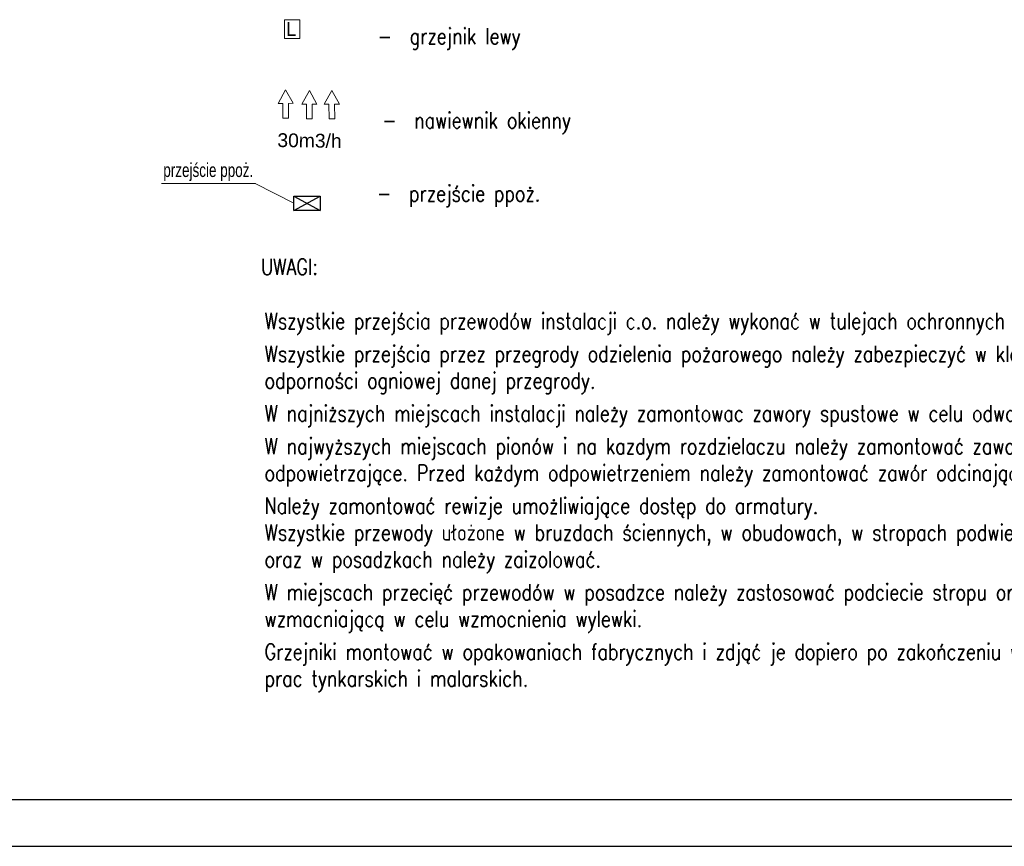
# Model space of a CAD drawing. Header units: millimetres. Extents: x -17429 to 155243, y -2908 to 188569.
# Tile 67 of 113: x 5579 to 18435, y 77567 to 88358. Entities that reach past the tile are written whole.
import ezdxf
from ezdxf.lldxf.tags import DXFTag

# ---------------------------------------------------------------- set-up
doc = ezdxf.new("R2010")
doc.units = ezdxf.units.MM
doc.header["$MEASUREMENT"] = 0
doc.layers.get('0').update_dxf_attribs({"lineweight": 5})
for name, color, linetype in [('#opisy', 7, 'Continuous'), ('_TABELA', 7, 'Continuous'), ('IS_Grafika', 7, 'SOLID'), ('IS_Opisy_działek_Therm', 7, 'SOLID')]:
    doc.layers.add(name, color=color, linetype=linetype)
doc.styles.add('ARIAL', font='arial.ttf', dxfattribs={"width": 0.75})
doc.styles.add('MtXpl_Arial', font='txt', dxfattribs={"height": 0.2})
doc.styles.add('ROMANS', font='romans', dxfattribs={"width": 0.8})
doc.styles.get("Standard").update_dxf_attribs({"font": 'arial.ttf', "bigfont": 'BIGFONT.SHX'})
tags = doc.linetypes.add('SOLID', pattern=[10, 10, 0]).pattern_tags.tags
tags[6:7] = [DXFTag(74, 4), DXFTag(75, 0), DXFTag(340, '0'), DXFTag(46, 0.0), DXFTag(50, 0.0), DXFTag(44, 0.0), DXFTag(45, 0.0)]
tags[4:5] = [DXFTag(74, 4), DXFTag(75, 0), DXFTag(340, '0'), DXFTag(46, 0.0), DXFTag(50, 0.0), DXFTag(44, 0.0), DXFTag(45, 0.0)]

# ---------------------------------------------------------------- blocks, each defined once
blk = doc.blocks.new('gfgf')
at = {"layer": '_TABELA', "color": 7}
for p, q in [((-13302, 118973), (40598, 118973)), ((-15802, 118363), (41198, 118363))]:
    blk.add_line(p, q, dxfattribs=at)
blk = doc.blocks.new('E210168')
at = {"color": 7, "lineweight": 13}
for p, q in [((19.4, 19.8), (19.4, 13.6)), ((19.4, 19.8), (37, 9.9)), ((19.4, 0), (37, 9.9)), ((19.4, 6.2), (19.4, 0))]:
    blk.add_line(p, q, dxfattribs=at)
blk.add_lwpolyline([(19.4, 13.6), (0, 13.6), (0, 6.2), (19.4, 6.2)], dxfattribs=at)

msp = doc.modelspace()

# ---------------------------------------------------------------- linework, layer by layer
at = {"color": 1, "lineweight": 30}
for p, q in [((9159, 85869), (9501, 86054)), ((9159, 86054), (9501, 85869))]:
    msp.add_line(p, q, dxfattribs=at)
msp.add_lwpolyline([(9159, 86054), (9501, 86054), (9501, 85869), (9159, 85869)], close=True, dxfattribs=at)
at = {"layer": 'IS_Grafika', "color": 7, "lineweight": 5, "ltscale": 10}
for p, q in [((9235, 88358), (9035, 88358)), ((9035, 88358), (9035, 88113)), ((9235, 88113), (9235, 88358)), ((9035, 88113), (9235, 88113))]:
    msp.add_line(p, q, dxfattribs=at)
at = {"layer": 'IS_Opisy_działek_Therm', "color": 1, "lineweight": 5, "ltscale": 10}
for p, q in [((8659, 86219), (7429, 86219)), ((9159, 85961), (8652, 86219))]:
    msp.add_line(p, q, dxfattribs=at)

# ---------------------------------------------------------------- block references
msp.add_blockref('gfgf', (0, -40796))
at = {"color": 7, "lineweight": 5, "xscale": 10, "yscale": 10, "zscale": 10, "rotation": 90.09664922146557}
for p in [(9151, 87072), (9461, 87062), (9754, 87062)]:
    msp.add_blockref('E210168', p, dxfattribs=at)

# ---------------------------------------------------------------- texts
at = {"layer": '#opisy', "lineweight": -3, "style": 'ROMANS', "width": 0.8}
for s, p in [('-  grzejnik lewy ', (10254, 88037)), ('-  nawiewnik okienny', (10313, 86939)), ('-  przejście ppoż.', (10246, 85985)), ('UWAGI:', (8731, 85027))]:
    msp.add_text(s, height=210, dxfattribs=at).set_placement(p)
at = {"layer": '#opisy', "color": 7, "lineweight": 0, "style": 'ARIAL'}
msp.add_text('30m3/h', height=180, rotation=359.2172, dxfattribs=at).set_placement((8943, 86696, 140))
at = {"layer": '#opisy', "lineweight": -3, "insert": (8777, 84530), "char_height": 210, "width": 12063.14, "attachment_point": 1, "style": 'ROMANS'}
msp.add_mtext('Wszystkie przejścia przewodów instalacji c.o. należy wykonać w tulejach ochronnych z tworzywa sztucznego.\\P\\H0.22222x;\\P\\H4.5x;Wszystkie przejścia prze\\H0.99999x;z przegrody odzielenia pożarowego należy zabezpieczyć w klasie odporności ogniowej danej przegrody. \\P\\H0.22223x;\\P\\H4.4999x;W najniższych miejscach instalacji należy zamontowac zawory spustowe w celu odwodnienia instalacji.\\P\\H0.22223x;\\P\\H4.4998x;W najwyższych miejscach pionów i na kazdym rozdzielaczu należy zamontować zawory odpowietrzające. Przed każdym odpowietrzeniem należy zamontować zawór odcinający.\\P\\H0.22223x;\\P\\H4.5001x;Należy zamontować rewizje umożliwiające dostęp do armatury.\\P\\H0.9999788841x;Wszystkie przewody ułożone w bruzdach ściennych, w obudowach, w stropach podwieszonych oraz w posadzkach należy zaizolować.\\P\\H0.22222x;\\P\\H4.5001x;W miejscach przecięć przewodów w posadzce należy zastosować podciecie stropu oraz siatkę wzmacniającą w celu wzmocnienia wylewki.\\P\\H0.22221x;\\P\\H4.4999049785x;Grzejniki montować w opakowaniach fabrycznych i zdjąć je dopiero po zakończeniu wszelkich prac tynkarskich i malarskich.', dxfattribs=at)
at = {"layer": 'IS_Grafika', "color": 7, "lineweight": 5, "ltscale": 10, "style": 'MtXpl_Arial'}
msp.add_text('L', height=180, dxfattribs=at).set_placement((9058, 88147))
at = {"layer": 'IS_Opisy_działek_Therm', "color": 1, "lineweight": 5, "ltscale": 10, "insert": (8628, 86250), "char_height": 180, "attachment_point": 9}
msp.add_mtext('\\fArial|b0|i0;\\W0.7;przej\\fArial|b0|i0|c238;ście ppoż.', dxfattribs=at)

doc.saveas('drawing.dxf')
